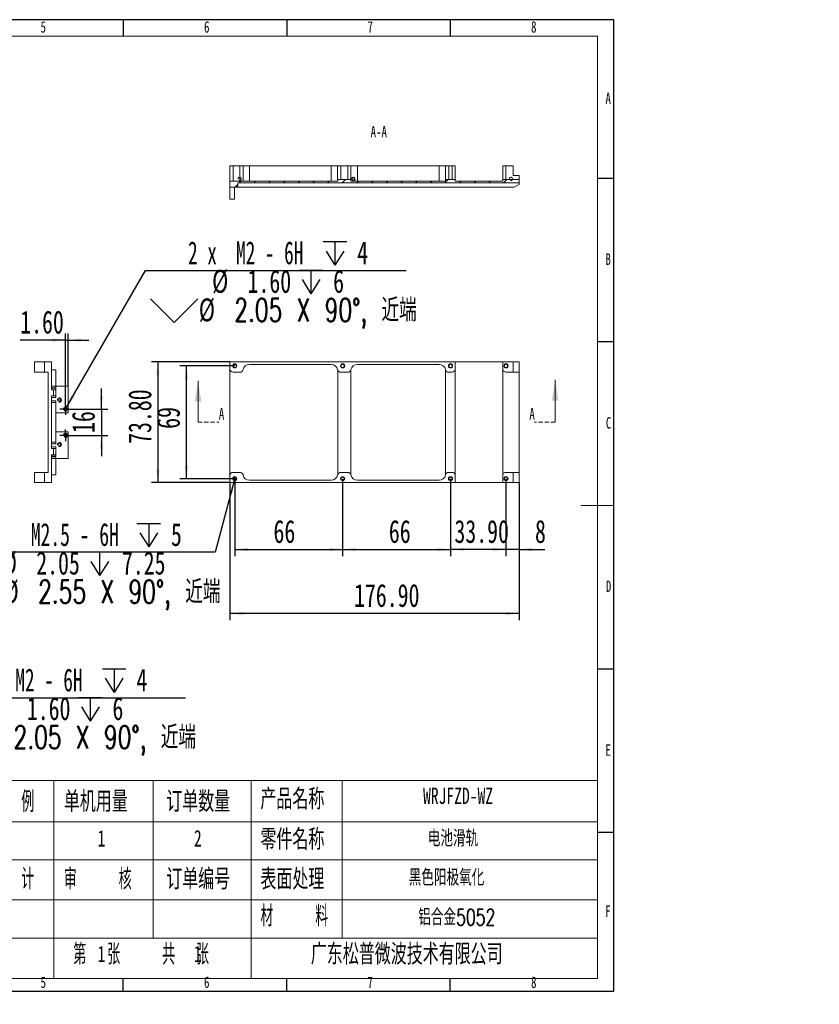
# Model space of a CAD drawing. Header units: millimetres. Extents: x -8 to 916, y -4 to 297.
# Tile 2 of 3: x 238 to 483, y -4 to 297. Entities that reach past the tile are written whole.
import ezdxf

# ---------------------------------------------------------------- set-up
doc = ezdxf.new("R2010")
doc.units = ezdxf.units.MM
doc.linetypes.add('HIDDEN', pattern=[1.905, 1.27, -0.635])
for name, color, linetype in [('10', 7, 'Continuous'), ('5', 7, 'Continuous'), ('9', 7, 'Continuous')]:
    doc.layers.add(name, color=color, linetype=linetype)
doc.styles.add('SLDTEXTSTYLE0', font='TXT', dxfattribs={"width": 0.7, "bigfont": 'bigfont'})
doc.styles.add('SLDTEXTSTYLE1', font='TXT', dxfattribs={"width": 0.7})
doc.styles.add('SLDTEXTSTYLE3', font='TXT', dxfattribs={"width": 0.566667, "bigfont": 'bigfont'})
doc.styles.add('SLDTEXTSTYLE4', font='TXT', dxfattribs={"width": 0.616667})
doc.styles.add('SLDTEXTSTYLE5', font='TXT', dxfattribs={"width": 0.628571})
doc.dimstyles.new('SLDDIMSTYLE0', dxfattribs={"dimtxt": 7, "dimasz": 4.08, "dimexe": 0, "dimexo": 0.0625, "dimgap": 1.75, "dimtad": 2, "dimlfac": 2, "dimrnd": 1e-09, "dimzin": 4, "dimdsep": 46, "dimtxsty": 'SLDTEXTSTYLE1', "dimsah": 1, "dimcen": 0.09, "dimadec": 0, "dimazin": 1, "dimtfac": 1, "dimtofl": 0, "dimtmove": 0, "dimatfit": 3, "dimfxl": 0, "dimfrac": 2, "dimtolj": 1, "dimtzin": 12, "dimarcsym": 0})
doc.dimstyles.new('SLDDIMSTYLE1', dxfattribs={"dimtxt": 7, "dimasz": 4.08, "dimexe": 0, "dimexo": 0.0625, "dimgap": 1.75, "dimtad": 2, "dimlfac": 2, "dimrnd": 1e-09, "dimzin": 4, "dimdsep": 46, "dimtxsty": 'SLDTEXTSTYLE1', "dimsah": 1, "dimcen": 0.09, "dimadec": 0, "dimazin": 1, "dimtfac": 1, "dimtmove": 0, "dimatfit": 0, "dimfxl": 0, "dimfrac": 2, "dimtolj": 1, "dimtzin": 12, "dimarcsym": 0})
doc.dimstyles.new('SLDDIMSTYLE2', dxfattribs={"dimtxt": 7, "dimasz": 4.08, "dimexe": 0, "dimexo": 0.0625, "dimgap": 1.75, "dimtad": 0, "dimtih": 1, "dimtoh": 1, "dimdec": 6, "dimlfac": 2, "dimrnd": 1e-09, "dimzin": 12, "dimdsep": 46, "dimtxsty": 'SLDTEXTSTYLE1', "dimblk1": 'NONE', "dimsah": 1, "dimcen": 0, "dimadec": 0, "dimazin": 3, "dimtfac": 1, "dimtmove": 0, "dimatfit": 3, "dimldrblk": 'NONE', "dimfxl": 0, "dimfrac": 2, "dimtolj": 1, "dimtzin": 12, "dimarcsym": 0})
doc.dimstyles.new('SLDDIMSTYLE3', dxfattribs={"dimtxt": 7, "dimasz": 4.08, "dimexe": 0, "dimexo": 0.0625, "dimgap": 1.75, "dimtad": 2, "dimlfac": 2, "dimrnd": 1e-09, "dimzin": 12, "dimdsep": 46, "dimtxsty": 'SLDTEXTSTYLE1', "dimsah": 1, "dimcen": 0.09, "dimadec": 0, "dimazin": 3, "dimtfac": 1, "dimtmove": 0, "dimatfit": 0, "dimfxl": 0, "dimfrac": 2, "dimtolj": 1, "dimtzin": 12, "dimarcsym": 0})
doc.dimstyles.new('SLDDIMSTYLE4', dxfattribs={"dimtxt": 7, "dimasz": 4.08, "dimexe": 0, "dimexo": 0.0625, "dimgap": 1.75, "dimtad": 2, "dimlfac": 2, "dimrnd": 1e-09, "dimzin": 12, "dimdsep": 46, "dimtxsty": 'SLDTEXTSTYLE1', "dimsah": 1, "dimcen": 0.09, "dimadec": 0, "dimazin": 3, "dimtfac": 1, "dimtofl": 0, "dimtmove": 0, "dimatfit": 3, "dimfxl": 0, "dimfrac": 2, "dimtolj": 1, "dimtzin": 12, "dimarcsym": 0})

# ---------------------------------------------------------------- blocks, each defined once
blk = doc.blocks.new('SW_NOTE_0')
at = {"layer": '10', "color": 0, "attachment_point": 1, "style": 'SLDTEXTSTYLE0'}
for s, insert, char_height in [('1\\M+18141\\M+1955C\\M+196CA\\M+195BD\\M+190AE\\M+18141\\M+19DD9锐\\M+18A70\\M+18141\\M+19DD9\\M+196D1\\M+18E68\\M+18141\\M+19DD9划\\M+18DAD\\M+18141\\M+19DD9变\\M+18C60', (0, 9.55), 7.40833), ('2\\M+18141\\M+18F8A\\M+1974C\\M+196A2\\M+1928D\\M+18EDA\\M+190A1\\M+18CF6\\M+18DB7\\M+18BCF\\M+188C2GB/T1084-2400f级\\M+189C1\\M+18D48', (0, -1.83), 7.40833), ('3\\M+18141\\M+196A2\\M+1928D\\M+18D45\\M+188CA\\M+18CF6\\M+18DB7\\M+18BCF\\M+188C2\\M+1817D0.1', (0, -13.21), 7.4083), ('4\\M+18141\\M+196A2\\M+1928D圆\\M+18A70\\M+18BCF为R2', (0, -24.58), 7.4083), ('5\\M+18141\\M+196A2\\M+1928D\\M+18EDA\\M+190A1\\M+18E51\\M+18FC6SERP\\M+195B6\\M+18C8F\\M+189C1\\M+18D48', (0, -35.96), 7.4083)]:
    blk.add_mtext(s, dxfattribs=dict(at, insert=insert, char_height=char_height))
blk = doc.blocks.new('SW_SYMBOL_HOLE_DEPTH')
at = {"layer": '10', "color": 0}
for p, q in [((0, 875), (800, 875)), ((400, 875), (400, 75)), ((100, 555), (400, 75)), ((700, 555), (400, 75))]:
    blk.add_line(p, q, dxfattribs=at)
blk = doc.blocks.new('SW_SYMBOL_HOLE_SINK')
at = {"layer": '10', "color": 0}
for p, q in [((0, 875), (800, 75)), ((800, 75), (1600, 875))]:
    blk.add_line(p, q, dxfattribs=at)
blk = doc.blocks.new('_D_6')
at = {"layer": '10'}
for p, q in [((252.6, 178.37), (276.81, 220.29)), ((276.81, 220.29), (356.5, 220.29)), ((252.08, 177.48), (252.6, 178.37))]:
    blk.add_line(p, q, dxfattribs=at)
blk.add_solid([(252.6, 178.37), (255.08, 181.65), (254.2, 182.16)], dxfattribs=at)
at = {"layer": '10', "xscale": 0.009023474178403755, "yscale": 0.009023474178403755, "zscale": 0.009023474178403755}
for name, p in [('SW_SYMBOL_HOLE_DEPTH', (331.13, 221.26)), ('SW_SYMBOL_HOLE_DEPTH', (323.8, 212.52)), ('SW_SYMBOL_HOLE_SINK', (278.39, 203.78))]:
    blk.add_blockref(name, p, dxfattribs=at)
at = {"layer": '10', "char_height": 7, "attachment_point": 1}
for s, insert, style in [('2 x  M2 - 6H', (289.84, 229.24), 'SLDTEXTSTYLE4'), ('4', (341.55, 229.24), 'SLDTEXTSTYLE1'), ('%%c', (297.18, 220.53), 'SLDTEXTSTYLE1'), ('1.60', (308.03, 220.5), 'SLDTEXTSTYLE1'), ('6', (334.22, 220.5), 'SLDTEXTSTYLE1'), ('%%c', (293.12, 211.79), 'SLDTEXTSTYLE1'), ('2.05 X 90\\M+1818B, \\M+18BDF\\M+1925B', (303.97, 211.76), 'SLDTEXTSTYLE0')]:
    blk.add_mtext(s, dxfattribs=dict(at, insert=insert, style=style))
blk = doc.blocks.new('_NONE')
blk = doc.blocks.new('_D_7')
at = {"layer": '10'}
for p, q in [((263.33, 177.93), (263.33, 184.28)), ((252.34, 177.93), (265.33, 177.93)), ((263.33, 177.93), (263.33, 169.93)), ((252.34, 169.93), (265.33, 169.93)), ((263.33, 169.93), (263.33, 163.58))]:
    blk.add_line(p, q, dxfattribs=at)
for points in [[(263.33, 177.93), (263.84, 182.01), (262.83, 182.01)], [(263.33, 169.93), (262.83, 165.85), (263.84, 165.85)]]:
    blk.add_solid(points, dxfattribs=at)
at = {"layer": '10', "insert": (254.31, 170.66), "char_height": 7, "attachment_point": 1, "rotation": 90, "style": 'SLDTEXTSTYLE1'}
blk.add_mtext('16', dxfattribs=at)
blk = doc.blocks.new('_D_8')
at = {"layer": '10'}
for p, q in [((252.34, 199.03), (238.51, 199.03)), ((252.34, 177.93), (252.34, 201.03)), ((252.34, 199.03), (253.14, 199.03)), ((253.14, 184.98), (253.14, 201.03)), ((253.14, 199.03), (259.49, 199.03))]:
    blk.add_line(p, q, dxfattribs=at)
for points in [[(252.34, 199.03), (248.26, 199.54), (248.26, 198.53)], [(253.14, 199.03), (257.22, 198.53), (257.22, 199.54)]]:
    blk.add_solid(points, dxfattribs=at)
at = {"layer": '10', "insert": (238.51, 208.06), "char_height": 7, "attachment_point": 1, "style": 'SLDTEXTSTYLE1'}
blk.add_mtext('1.60', dxfattribs=at)
blk = doc.blocks.new('SW_CENTERMARKSYMBOL_0')
at = {"layer": '10', "color": 0}
for p, q in [((-1.25, 0), (-1.7625, 0)), ((0, 0), (-1.25, 0)), ((0, 1.25), (0, 1.7625)), ((0, 0), (0, 1.25)), ((0, 0), (0, -1.25)), ((0, 0), (1.25, 0)), ((1.25, 0), (1.7625, 0)), ((0, -1.25), (0, -1.7625))]:
    blk.add_line(p, q, dxfattribs=at)
blk = doc.blocks.new('SW_CENTERMARKSYMBOL_1')
at = {"layer": '10', "color": 0}
for p, q in [((-1.25, 0), (-1.7625, 0)), ((0, 0), (-1.25, 0)), ((0, 1.25), (0, 1.7625)), ((0, 0), (0, 1.25)), ((0, 0), (0, -1.25)), ((0, 0), (1.25, 0)), ((1.25, 0), (1.7625, 0)), ((0, -1.25), (0, -1.7625))]:
    blk.add_line(p, q, dxfattribs=at)
blk = doc.blocks.new('_D_23')
at = {"layer": '10'}
for p, q in [((199.21, 107.2), (199.72, 106.31)), ((199.72, 106.31), (209.3, 89.71)), ((209.3, 89.71), (289, 89.71))]:
    blk.add_line(p, q, dxfattribs=at)
blk.add_solid([(199.72, 106.31), (201.32, 102.52), (202.2, 103.03)], dxfattribs=at)
at = {"layer": '10', "xscale": 0.009023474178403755, "yscale": 0.009023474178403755, "zscale": 0.009023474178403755}
for name, p in [('SW_SYMBOL_HOLE_DEPTH', (263.62, 90.67)), ('SW_SYMBOL_HOLE_DEPTH', (256.3, 81.93)), ('SW_SYMBOL_HOLE_SINK', (210.89, 73.19))]:
    blk.add_blockref(name, p, dxfattribs=at)
at = {"layer": '10', "char_height": 7, "attachment_point": 1}
for s, insert, style in [('3 x  M2 - 6H', (222.33, 98.65), 'SLDTEXTSTYLE4'), ('4', (274.05, 98.65), 'SLDTEXTSTYLE1'), ('%%c', (229.67, 89.94), 'SLDTEXTSTYLE1'), ('1.60', (240.53, 89.91), 'SLDTEXTSTYLE1'), ('6', (266.72, 89.91), 'SLDTEXTSTYLE1'), ('%%c', (225.62, 81.2), 'SLDTEXTSTYLE1'), ('2.05 X 90\\M+1818B, \\M+18BDF\\M+1925B', (236.47, 81.17), 'SLDTEXTSTYLE0')]:
    blk.add_mtext(s, dxfattribs=dict(at, insert=insert, style=style))
blk = doc.blocks.new('_D_25')
at = {"layer": '10'}
for p, q in [((304.11, 191.18), (287.33, 191.18)), ((289.33, 156.68), (289.33, 191.18)), ((304.11, 156.68), (287.33, 156.68))]:
    blk.add_line(p, q, dxfattribs=at)
for points in [[(289.33, 191.18), (288.83, 187.1), (289.84, 187.1)], [(289.33, 156.68), (289.84, 160.76), (288.83, 160.76)]]:
    blk.add_solid(points, dxfattribs=at)
at = {"layer": '10', "insert": (280.31, 171.93), "char_height": 7, "attachment_point": 1, "rotation": 90, "style": 'SLDTEXTSTYLE1'}
blk.add_mtext('69', dxfattribs=at)
blk = doc.blocks.new('_D_26')
at = {"layer": '10'}
for p, q in [((304.11, 156.68), (304.11, 133.04)), ((337.11, 156.68), (337.11, 133.04)), ((304.11, 135.04), (337.11, 135.04))]:
    blk.add_line(p, q, dxfattribs=at)
for points in [[(304.11, 135.04), (308.19, 134.53), (308.19, 135.55)], [(337.11, 135.04), (333.03, 135.55), (333.03, 134.53)]]:
    blk.add_solid(points, dxfattribs=at)
at = {"layer": '10', "insert": (315.96, 144.06), "char_height": 7, "attachment_point": 1, "style": 'SLDTEXTSTYLE1'}
blk.add_mtext('66', dxfattribs=at)
blk = doc.blocks.new('_D_27')
at = {"layer": '10'}
for p, q in [((302.61, 155.48), (302.61, 113.48)), ((391.06, 155.48), (391.06, 113.48)), ((391.06, 115.48), (302.61, 115.48))]:
    blk.add_line(p, q, dxfattribs=at)
for points in [[(302.61, 115.48), (306.69, 114.97), (306.69, 115.98)], [(391.06, 115.48), (386.98, 115.98), (386.98, 114.97)]]:
    blk.add_solid(points, dxfattribs=at)
at = {"layer": '10', "insert": (340.6, 124.5), "char_height": 7, "attachment_point": 1, "style": 'SLDTEXTSTYLE1'}
blk.add_mtext('176.90', dxfattribs=at)
blk = doc.blocks.new('_D_28')
at = {"layer": '10'}
for p, q in [((302.61, 192.38), (278.61, 192.38)), ((280.61, 192.38), (280.61, 155.48)), ((302.61, 155.48), (278.61, 155.48))]:
    blk.add_line(p, q, dxfattribs=at)
for points in [[(280.61, 192.38), (280.1, 188.3), (281.11, 188.3)], [(280.61, 155.48), (281.11, 159.56), (280.1, 159.56)]]:
    blk.add_solid(points, dxfattribs=at)
at = {"layer": '10', "insert": (271.58, 167.32), "char_height": 7, "attachment_point": 1, "rotation": 90, "style": 'SLDTEXTSTYLE1'}
blk.add_mtext('73.80', dxfattribs=at)
blk = doc.blocks.new('_D_29')
at = {"layer": '10'}
for p, q in [((304.27, 157.29), (303.94, 156.06)), ((303.94, 156.06), (298.08, 134.18)), ((298.08, 134.18), (218.38, 134.18))]:
    blk.add_line(p, q, dxfattribs=at)
blk.add_solid([(303.94, 156.06), (302.4, 152.25), (303.38, 151.99)], dxfattribs=at)
at = {"layer": '10', "xscale": 0.009023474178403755, "yscale": 0.009023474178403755, "zscale": 0.009023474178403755}
for name, p in [('SW_SYMBOL_HOLE_DEPTH', (274.18, 135.14)), ('SW_SYMBOL_HOLE_DEPTH', (259.19, 126.4)), ('SW_SYMBOL_HOLE_SINK', (218.38, 117.66))]:
    blk.add_blockref(name, p, dxfattribs=at)
at = {"layer": '10', "char_height": 7, "attachment_point": 1}
for s, insert, style in [('8 x  M2.5 - 6H', (226.77, 143.12), 'SLDTEXTSTYLE5'), ('5', (284.6, 143.12), 'SLDTEXTSTYLE1'), ('%%c', (232.56, 134.41), 'SLDTEXTSTYLE1'), ('2.05', (243.41, 134.38), 'SLDTEXTSTYLE1'), ('7.25', (269.61, 134.38), 'SLDTEXTSTYLE1'), ('%%c', (233.11, 125.67), 'SLDTEXTSTYLE1'), ('2.55 X 90\\M+1818B, \\M+18BDF\\M+1925B', (243.96, 125.64), 'SLDTEXTSTYLE0')]:
    blk.add_mtext(s, dxfattribs=dict(at, insert=insert, style=style))
blk = doc.blocks.new('_D_30')
at = {"layer": '10'}
for p, q in [((337.11, 156.68), (337.11, 133.04)), ((370.11, 156.68), (370.11, 133.04)), ((337.11, 135.04), (370.11, 135.04))]:
    blk.add_line(p, q, dxfattribs=at)
for points in [[(337.11, 135.04), (341.19, 134.53), (341.19, 135.55)], [(370.11, 135.04), (366.03, 135.55), (366.03, 134.53)]]:
    blk.add_solid(points, dxfattribs=at)
at = {"layer": '10', "insert": (351.25, 144.06), "char_height": 7, "attachment_point": 1, "style": 'SLDTEXTSTYLE1'}
blk.add_mtext('66', dxfattribs=at)
blk = doc.blocks.new('_D_31')
at = {"layer": '10'}
for p, q in [((370.11, 156.68), (370.11, 133.04)), ((387.06, 156.68), (387.06, 133.04)), ((387.06, 135.04), (370.11, 135.04))]:
    blk.add_line(p, q, dxfattribs=at)
for points in [[(370.11, 135.04), (374.19, 134.53), (374.19, 135.55)], [(387.06, 135.04), (382.98, 135.55), (382.98, 134.53)]]:
    blk.add_solid(points, dxfattribs=at)
at = {"layer": '10', "insert": (371.3, 144.06), "char_height": 7, "attachment_point": 1, "style": 'SLDTEXTSTYLE1'}
blk.add_mtext('33.90', dxfattribs=at)
blk = doc.blocks.new('_D_32')
at = {"layer": '10'}
for p, q in [((387.06, 156.68), (387.06, 133.04)), ((391.06, 155.48), (391.06, 133.04)), ((387.06, 135.04), (380.71, 135.04)), ((391.06, 135.04), (387.06, 135.04)), ((391.06, 135.04), (398.99, 135.04))]:
    blk.add_line(p, q, dxfattribs=at)
for points in [[(387.06, 135.04), (382.98, 135.55), (382.98, 134.53)], [(391.06, 135.04), (395.14, 134.53), (395.14, 135.55)]]:
    blk.add_solid(points, dxfattribs=at)
at = {"layer": '10', "insert": (395.93, 144.06), "char_height": 7, "attachment_point": 1, "style": 'SLDTEXTSTYLE1'}
blk.add_mtext('8', dxfattribs=at)

msp = doc.modelspace()

# ---------------------------------------------------------------- hatches: boundary and pattern name
at = {"linetype": 'Continuous', "lineweight": 0}
h = msp.add_hatch(dxfattribs=at)
h.set_pattern_fill('ANSI31', angle=3e-322, style=0)
h.paths.add_polyline_path([(302.60668601, 245.84034415), (305.00668601, 245.84034415), (305.00668601, 247.14034415), (391.05668601, 247.14034415), (391.05668601, 248.14034415), (386.05668601, 248.14034415), (386.05668601, 247.64034415), (371.55668601, 247.64034415), (371.55668601, 248.14034415), (368.60668601, 248.14034415), (368.60668601, 247.64034415), (339.60668601, 247.64034415), (339.60668601, 248.14034415), (335.60668601, 248.14034415), (335.60668601, 247.64034415), (302.60668601, 247.64034415)], flags=0)

# ---------------------------------------------------------------- linework, layer by layer
at = {"color": 7, "linetype": 'Continuous', "lineweight": 15}
for p, q in [((302.60668534, 252.34034415), (303.6066855, 252.34034415)), ((302.60668534, 247.64034422), (302.60668534, 252.34034415)), ((303.6066855, 252.34034415), (303.6066855, 247.64034422)), ((305.66729817, 252.34034415), (303.6066855, 252.34034415)), ((305.66729817, 247.64034422), (305.66729817, 252.34034415)), ((305.66729817, 252.34034415), (306.64709422, 252.34034415)), ((306.64709422, 252.34034415), (306.64709422, 247.64034422)), ((306.64709422, 252.34034415), (308.60668632, 252.34034415)), ((308.60668632, 252.34034415), (308.60668632, 247.64034422)), ((333.60668483, 252.34034415), (308.60668632, 252.34034415)), ((333.60668483, 247.64034422), (333.60668483, 252.34034415)), ((333.60668483, 252.34034415), (335.56627694, 252.34034415)), ((335.56627694, 248.1403443), (335.56627694, 252.34034415)), ((335.56627694, 252.34034415), (336.54607299, 252.34034415)), ((336.54607299, 252.34034415), (336.54607299, 248.1403443)), ((338.66729799, 252.34034415), (336.54607299, 252.34034415)), ((338.66729799, 248.1403443), (338.66729799, 252.34034415)), ((338.66729799, 252.34034415), (339.64709404, 252.34034415)), ((339.64709404, 252.34034415), (339.64709404, 248.1403443)), ((339.64709404, 252.34034415), (341.60668614, 252.34034415)), ((341.60668614, 252.34034415), (341.60668614, 247.64034422)), ((366.60668465, 252.34034415), (341.60668614, 252.34034415)), ((366.60668465, 247.64034422), (366.60668465, 252.34034415)), ((366.60668465, 252.34034415), (368.56627676, 252.34034415)), ((368.56627676, 248.1403443), (368.56627676, 252.34034415)), ((368.56627676, 252.34034415), (369.54607281, 252.34034415)), ((369.54607281, 252.34034415), (369.54607281, 248.1403443)), ((370.55668446, 252.34034415), (369.54607281, 252.34034415)), ((370.55668446, 248.1403443), (370.55668446, 252.34034415)), ((370.55668446, 252.34034415), (371.55668649, 252.34034415)), ((371.55668649, 252.34034415), (371.55668649, 248.1403443)), ((386.05668607, 252.34034415), (387.0566881, 252.34034415)), ((386.05668607, 248.1403443), (386.05668607, 252.34034415)), ((387.0566881, 252.34034415), (387.0566881, 248.1403443)), ((389.30668893, 252.34034415), (387.0566881, 252.34034415)), ((389.30668893, 249.34034412), (389.30668893, 252.34034415)), ((302.60668534, 247.64034422), (335.60668516, 247.64034422)), ((302.60668534, 247.64034422), (302.60668534, 245.84034401)), ((305.00668685, 245.84034401), (305.00668685, 247.14034413)), ((305.00668685, 247.14034413), (391.05668875, 247.14034413)), ((335.60668516, 248.1403443), (335.56627694, 248.1403443)), ((335.60668516, 248.1403443), (335.60668516, 247.64034422)), ((335.60668516, 248.1403443), (339.60668582, 248.1403443)), ((339.60668582, 247.64034422), (339.60668582, 248.1403443)), ((339.64709404, 248.1403443), (339.60668582, 248.1403443)), ((339.60668582, 247.64034422), (368.60668871, 247.64034422)), ((368.60668871, 248.1403443), (368.56627676, 248.1403443)), ((368.60668871, 248.1403443), (368.60668871, 247.64034422)), ((368.60668871, 248.1403443), (371.55668649, 248.1403443)), ((371.55668649, 247.64034422), (371.55668649, 248.1403443)), ((371.55668649, 247.64034422), (386.05668607, 247.64034422)), ((386.05668607, 248.1403443), (386.05668607, 247.64034422)), ((386.05668607, 248.1403443), (391.05668875, 248.1403443)), ((389.30668893, 249.34034412), (391.05668875, 249.34034412)), ((391.05668875, 248.1403443), (391.05668875, 249.34034412)), ((391.05668875, 247.14034413), (391.05668875, 248.1403443)), ((391.05668875, 246.59034414), (391.05668875, 247.14034413)), ((302.60668534, 245.84034401), (305.00668685, 245.84034401)), ((302.60668534, 245.84034401), (302.60668534, 242.09034387)), ((304.00668669, 245.84034401), (304.00668669, 242.09034387)), ((389.55668572, 245.84034401), (305.00668685, 245.84034401)), ((389.55668572, 245.84034401), (391.05668875, 246.59034414)), ((302.60668534, 242.09034387), (304.00668669, 242.09034387)), ((242.88994142, 192.37563082), (242.88994142, 189.22563058)), ((245.88994145, 192.37563082), (242.88994142, 192.37563082)), ((245.88994145, 189.22563058), (245.88994145, 192.37563082)), ((248.08994144, 192.37563082), (245.88994145, 192.37563082)), ((248.08994144, 192.37563082), (248.08994144, 183.8256309)), ((249.38994156, 189.97563117), (248.08994144, 189.97563117)), ((249.38994156, 184.97563081), (249.38994156, 189.97563117)), ((302.60668534, 190.22563074), (302.60668534, 192.37563082)), ((302.60668534, 192.37563082), (371.55668649, 192.37563082)), ((302.60668534, 190.22563074), (302.60668534, 157.62563117)), ((333.60668483, 191.62563116), (308.60668632, 191.62563116)), ((340.75668666, 191.43392679), (340.75668666, 191.43601761)), ((366.60668465, 191.62563116), (341.60668614, 191.62563116)), ((371.55668649, 192.37563082), (371.55668649, 190.22563074)), ((371.55668649, 192.37563082), (386.05668607, 192.37563082)), ((371.55668649, 157.62563117), (371.55668649, 190.22563074)), ((386.05668607, 190.22563074), (386.05668607, 192.37563082)), ((386.05668607, 192.37563082), (389.30668893, 192.37563082)), ((386.05668607, 190.22563074), (386.05668607, 157.62563117)), ((389.30668893, 192.37563082), (389.30668893, 189.22563058)), ((391.05668875, 192.37563082), (389.30668893, 192.37563082)), ((391.05668875, 189.22563058), (391.05668875, 192.37563082)), ((245.88994145, 189.22563058), (242.88994142, 189.22563058)), ((247.08994127, 189.22563058), (245.88994145, 189.22563058)), ((247.08994127, 158.62563134), (247.08994127, 189.22563058)), ((305.66729817, 189.22563058), (303.6066855, 189.22563058)), ((335.60668516, 189.62563083), (335.60668516, 158.22563015)), ((338.66729799, 189.22563058), (336.54607299, 189.22563058)), ((339.60668582, 158.22563015), (339.60668582, 189.62563083)), ((368.60668871, 189.62563083), (368.60668871, 158.22563015)), ((370.55668446, 189.22563058), (369.54607281, 189.22563058)), ((389.30668893, 189.22563058), (387.0566881, 189.22563058)), ((389.30668893, 189.22563058), (391.05668875, 189.22563058)), ((391.05668875, 158.62563134), (391.05668875, 189.22563058)), ((248.08994144, 184.97563081), (249.38994156, 184.97563081)), ((249.38994156, 184.47563073), (248.08994144, 184.47563073)), ((248.08994144, 184.32563099), (249.38994156, 184.32563099)), ((248.63994144, 183.8256309), (248.08994144, 183.8256309)), ((248.63994144, 181.97563079), (248.63994144, 183.8256309)), ((248.63994144, 183.8256309), (249.38994156, 183.8256309)), ((249.38994156, 184.97563081), (249.38994156, 184.47563073)), ((253.13994171, 184.97563081), (249.38994156, 184.97563081)), ((249.38994156, 184.32563099), (249.38994156, 183.8256309)), ((249.38994156, 183.8256309), (249.38994156, 181.97563079)), ((253.13994171, 184.97563081), (253.13994171, 176.85063065)), ((248.63994144, 181.97563079), (248.08994144, 181.97563079)), ((248.08994144, 181.97563079), (248.08994144, 165.87563113)), ((249.38994156, 181.4756307), (248.08994144, 181.4756307)), ((249.38994156, 181.97563079), (248.63994144, 181.97563079)), ((249.38994156, 181.97563079), (249.38994156, 181.4756307)), ((248.08994144, 180.47563077), (249.38994156, 180.47563077)), ((248.08994144, 179.97563075), (249.38994156, 179.97563075)), ((249.38994156, 180.47563077), (249.38994156, 179.97563075)), ((249.38994156, 167.87563052), (249.38994156, 179.97563075)), ((249.38994156, 176.85063065), (253.13994171, 176.85063065)), ((249.38994156, 171.00063034), (253.13994171, 171.00063034)), ((253.13994171, 171.00063034), (253.13994171, 162.87563064)), ((248.08994144, 167.87563052), (249.38994156, 167.87563052)), ((249.38994156, 167.37563044), (248.08994144, 167.37563044)), ((248.08994144, 166.37563121), (249.38994156, 166.37563121)), ((248.63994144, 165.87563113), (248.08994144, 165.87563113)), ((248.63994144, 164.02563055), (248.63994144, 165.87563113)), ((248.63994144, 165.87563113), (249.38994156, 165.87563113)), ((249.38994156, 167.87563052), (249.38994156, 167.37563044)), ((249.38994156, 166.37563121), (249.38994156, 165.87563113)), ((249.38994156, 165.87563113), (249.38994156, 164.02563055)), ((248.63994144, 164.02563055), (248.08994144, 164.02563055)), ((248.08994144, 164.02563055), (248.08994144, 155.47563017)), ((249.38994156, 163.52563046), (248.08994144, 163.52563046)), ((248.08994144, 163.37563165), (249.38994156, 163.37563165)), ((248.08994144, 162.87563064), (249.38994156, 162.87563064)), ((249.38994156, 164.02563055), (248.63994144, 164.02563055)), ((249.38994156, 164.02563055), (249.38994156, 163.52563046)), ((249.38994156, 163.37563165), (249.38994156, 162.87563064)), ((249.38994156, 157.87563168), (249.38994156, 162.87563064)), ((253.13994171, 162.87563064), (249.38994156, 162.87563064)), ((242.88994142, 158.62563134), (242.88994142, 155.47563017)), ((245.88994145, 158.62563134), (242.88994142, 158.62563134)), ((247.08994127, 158.62563134), (245.88994145, 158.62563134)), ((245.88994145, 155.47563017), (245.88994145, 158.62563134)), ((249.38994156, 157.87563168), (248.08994144, 157.87563168)), ((302.60668534, 155.47563017), (302.60668534, 157.62563117)), ((303.6066855, 158.62563134), (305.66729817, 158.62563134)), ((336.54607299, 158.62563134), (338.66729799, 158.62563134)), ((369.54607281, 158.62563134), (370.55668446, 158.62563134)), ((371.55668649, 157.62563117), (371.55668649, 155.47563017)), ((386.05668607, 155.47563017), (386.05668607, 157.62563117)), ((387.0566881, 158.62563134), (389.30668893, 158.62563134)), ((389.30668893, 158.62563134), (389.30668893, 155.47563017)), ((391.05668875, 158.62563134), (389.30668893, 158.62563134)), ((391.05668875, 155.47563017), (391.05668875, 158.62563134)), ((245.88994145, 155.47563017), (242.88994142, 155.47563017)), ((248.08994144, 155.47563017), (245.88994145, 155.47563017)), ((371.55668649, 155.47563017), (302.60668534, 155.47563017)), ((308.60668632, 156.22562983), (333.60668483, 156.22562983)), ((340.75668666, 156.41524338), (340.75668666, 156.41749345)), ((341.60668614, 156.22562983), (366.60668465, 156.22562983)), ((386.05668607, 155.47563017), (371.55668649, 155.47563017)), ((389.30668893, 155.47563017), (386.05668607, 155.47563017)), ((389.30668893, 155.47563017), (391.05668875, 155.47563017))]:
    msp.add_line(p, q, dxfattribs=at)
at = {"color": 7, "linetype": 'Continuous', "lineweight": 0}
for p, q in [((292.88668601, 173.92563075), (292.88668601, 186.62563075)), ((402.09470421, 173.92563075), (402.09470421, 186.89209758))]:
    msp.add_line(p, q, dxfattribs=at)
at = {"color": 7, "linetype": 'HIDDEN', "lineweight": 0}
for p, q in [((292.88668601, 173.92563075), (299.23668601, 173.92563075)), ((402.09470421, 173.92563075), (395.74470421, 173.92563075))]:
    msp.add_line(p, q, dxfattribs=at)
at = {"color": 7, "linetype": 'Continuous', "lineweight": 15}
for centre, radius in [((304.10668601, 191.17563075), 0.6375), ((304.10668601, 191.17563075), 0.5125), ((337.10668601, 191.17563075), 0.6375), ((337.10668601, 191.17563075), 0.5125), ((370.10668601, 191.17563075), 0.6375), ((370.10668601, 191.17563075), 0.5125), ((387.05668601, 191.17563075), 0.6375), ((387.05668601, 191.17563075), 0.5125), ((250.48994142, 180.72563075), 0.4), ((252.33994142, 177.92563076), 0.5125), ((252.33994142, 177.92563076), 0.4), ((252.33994142, 169.92563075), 0.5125), ((252.33994142, 169.92563075), 0.4), ((250.48994142, 167.12563075), 0.4), ((304.10668601, 156.67563075), 0.6375), ((304.10668601, 156.67563075), 0.5125), ((337.10668601, 156.67563075), 0.6375), ((337.10668601, 156.67563075), 0.5125), ((370.10668601, 156.67563075), 0.6375), ((370.10668601, 156.67563075), 0.5125), ((387.05668601, 156.67563075), 0.6375), ((387.05668601, 156.67563075), 0.5125)]:
    msp.add_circle(centre, radius, dxfattribs=at)
at = {"color": 7, "linetype": 'Continuous', "lineweight": 0}
for centre, radius in [((305.60668601, 248.34034415), 0.5), ((340.35668601, 248.34034415), 0.5), ((388.55668601, 248.34034415), 0.5), ((304.10668601, 191.17563075), 0.625), ((337.10668601, 191.17563075), 0.625), ((370.10668601, 191.17563075), 0.625), ((387.05668601, 191.17563075), 0.625), ((250.48994142, 180.72563075), 0.65), ((252.33994142, 177.92563076), 0.65), ((252.33994142, 169.92563075), 0.65), ((250.48994142, 167.12563075), 0.65), ((304.10668601, 156.67563075), 0.625), ((337.10668601, 156.67563075), 0.625), ((370.10668601, 156.67563075), 0.625), ((387.05668601, 156.67563075), 0.625)]:
    msp.add_arc(centre, radius, 255, 195, dxfattribs=at)
at = {"color": 7, "linetype": 'Continuous', "lineweight": 15}
for centre, radius, start, end in [((303.60668601, 190.22563075), 1, 180, 270), ((305.66729832, 190.22563075), 1, 270, 348.4630409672), ((308.60668601, 189.62563075), 2, 90, 168.4630409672), ((333.60668601, 189.62563075), 2, 11.5369590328, 90), ((336.5460737, 190.22563075), 1, 191.5369590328, 270), ((333.60668601, 189.62563075), 2, 0, 11.5369590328), ((338.66729832, 190.22563075), 1, 270, 348.4630409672), ((341.60668601, 189.62563075), 2, 168.4630409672, 180), ((341.60668601, 189.62563075), 2, 90, 168.4630409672), ((366.60668601, 189.62563075), 2, 11.5369590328, 90), ((369.5460737, 190.22563075), 1, 191.5369590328, 270), ((366.60668601, 189.62563075), 2, 0, 11.5369590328), ((370.55668601, 190.22563075), 1, 270, 0), ((387.05668601, 190.22563075), 1, 180, 270), ((303.60668601, 157.62563075), 1, 90, 180), ((305.66729832, 157.62563075), 1, 11.5369590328, 90), ((308.60668601, 158.22563075), 2, 191.5369590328, 270), ((333.60668601, 158.22563075), 2, 270, 348.4630409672), ((336.5460737, 157.62563075), 1, 90, 168.4630409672), ((333.60668601, 158.22563075), 2, 348.4630409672, 0), ((338.66729832, 157.62563075), 1, 11.5369590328, 90), ((341.60668601, 158.22563075), 2, 180, 191.5369590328), ((341.60668601, 158.22563075), 2, 191.5369590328, 270), ((366.60668601, 158.22563075), 2, 270, 348.4630409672), ((369.5460737, 157.62563075), 1, 90, 168.4630409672), ((366.60668601, 158.22563075), 2, 348.4630409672, 0), ((370.55668601, 157.62563075), 1, 0, 90), ((387.05668601, 157.62563075), 1, 90, 180)]:
    msp.add_arc(centre, radius, start, end, dxfattribs=at)
msp.add_open_spline([(339.95668601, 248.34034415), (339.95668601, 248.27835224), (339.97139375, 248.22030966), (340.01644306, 248.12333461), (340.04562436, 248.08460434), (340.1125855, 248.02006749), (340.14970949, 247.99510176), (340.23173, 247.95769864), (340.27598698, 247.94582416), (340.36855866, 247.9378303), (340.41799222, 247.94185415), (340.51515345, 247.96961406), (340.56404151, 247.99379776), (340.65068655, 248.06347886), (340.68841444, 248.10890125), (340.74176841, 248.21656568), (340.75638157, 248.27740948), (340.75698078, 248.39934761), (340.74290663, 248.46044951), (340.69074791, 248.56836676), (340.65290462, 248.61488063), (340.56643023, 248.6854863), (340.51762222, 248.71005155), (340.42003272, 248.73855417), (340.37069922, 248.74284241), (340.23042016, 248.73131962), (340.14570262, 248.69242301), (340.04619726, 248.59669374), (340.01663458, 248.55758309), (339.97168868, 248.4611944), (339.95668601, 248.40233606), (339.95668601, 248.34034415)], degree=3, knots=[0, 0, 0, 0, 0.0625, 0.0625, 0.125, 0.125, 0.1875, 0.1875, 0.25, 0.25, 0.3125, 0.3125, 0.375, 0.375, 0.4375, 0.4375, 0.5, 0.5, 0.5625, 0.5625, 0.625, 0.625, 0.6875, 0.6875, 0.75, 0.75, 0.875, 0.875, 0.9375, 0.9375, 1, 1, 1, 1], dxfattribs=at)
at = {"color": 7, "linetype": 'Continuous', "lineweight": 0}
for points in [[(292.88668601, 186.62563075), (291.87068601, 180.27563075), (293.90268601, 180.27563075)], [(402.09470421, 186.89209758), (401.07870421, 180.54209758), (403.11070421, 180.54209758)]]:
    msp.add_solid(points, dxfattribs=at)
at = {"layer": '10', "lineweight": 15}
for p, q in [((188.67854555, 64.4299422), (415, 64.4299422)), ((248.82480443, 64.4299422), (248.82480443, 3.8961968)), ((279.12694969, 64.4299422), (279.12694969, 16.20972922)), ((309.17259166, 64.4299422), (309.17259166, 3.8961968)), ((336.93349557, 64.4299422), (336.93349557, 16.20972922)), ((188.67854555, 51.80985576), (415, 51.80985576)), ((188.67854555, 40.19233422), (415, 40.19233422)), ((188.67854555, 27.93177504), (415, 27.93177504)), ((188.67854555, 16.20972922), (415, 16.20972922))]:
    msp.add_line(p, q, dxfattribs=at)
at = {"layer": '5'}
for p, q in [((270, 297), (270, 292)), ((320, 297), (320, 292)), ((370, 297), (370, 292)), ((420, 248.5), (415, 248.5)), ((420, 198.5), (415, 198.5)), ((420, 98.5), (415, 98.5)), ((420, 48.5), (415, 48.5)), ((270, 0), (270, 3.8961968)), ((320, 0), (320, 3.8961968)), ((370, 0), (370, 3.8961968))]:
    msp.add_line(p, q, dxfattribs=at)
at = {"layer": '5', "color": 7, "lineweight": 15}
for p, q in [((415, 292), (25, 292)), ((415, 3.8961968), (415, 292)), ((0, 3.8961968), (415, 3.8961968))]:
    msp.add_line(p, q, dxfattribs=at)
at = {"layer": '5', "lineweight": 15}
msp.add_line((420, 148.5), (410, 148.5), dxfattribs=at)
at = {"layer": '9', "color": 7}
for p, q in [((420, 297), (0, 297)), ((420, 148.5), (420, 297)), ((420, 0), (420, 148.5)), ((0, 0), (420, 0))]:
    msp.add_line(p, q, dxfattribs=at)

# ---------------------------------------------------------------- block references
at = {"layer": '10'}
for name, p in [('SW_CENTERMARKSYMBOL_0', (252.33994142, 177.92563076)), ('SW_CENTERMARKSYMBOL_1', (252.33994142, 169.92563075)), ('SW_NOTE_0', (32.80506805, 57.3718725))]:
    msp.add_blockref(name, p, dxfattribs=at)

# ---------------------------------------------------------------- texts
at = {"color": 7, "linetype": 'Continuous', "char_height": 3.5, "attachment_point": 1, "style": 'SLDTEXTSTYLE1'}
for insert in [(299.23668601, 178.25418623), (394.21466018, 178.25418623)]:
    msp.add_mtext('A', dxfattribs=dict(at, insert=insert))
at = {"layer": '10'}
for s, insert, char_height, attachment_point, style in [('5', (245.54444444, 296.54267083), 3.5, 2, 'SLDTEXTSTYLE1'), ('6', (295.54687502, 296.54267083), 3.5, 2, 'SLDTEXTSTYLE1'), ('7', (345.54687502, 296.54267083), 3.5, 2, 'SLDTEXTSTYLE1'), ('8', (395.54687502, 296.54267083), 3.5, 2, 'SLDTEXTSTYLE1'), ('A', (418.32031252, 274.73642786), 3.5, 2, 'SLDTEXTSTYLE1'), ('A-A', (348.15876939, 264.52708143), 3.5, 2, 'SLDTEXTSTYLE1'), ('B', (418.32031252, 225.54267083), 3.5, 2, 'SLDTEXTSTYLE1'), ('C', (418.42725694, 175.48642786), 3.5, 2, 'SLDTEXTSTYLE1'), ('D', (418.42968752, 125.54267083), 3.5, 2, 'SLDTEXTSTYLE1'), ('E', (418.31788194, 75.48642786), 3.5, 2, 'SLDTEXTSTYLE1'), ('\\M+194E4    \\M+197E1', (222.06138843, 61.15707779), 6.35, 1, 'SLDTEXTSTYLE3'), ('单\\M+18AF7\\M+19770\\M+197CA', (251.83662745, 61.15707779), 6.35, 1, 'SLDTEXTSTYLE0'), ('订单\\M+19094\\M+197CA', (283.16430476, 61.15707779), 6.35, 1, 'SLDTEXTSTYLE0'), ('产\\M+19569\\M+196BC\\M+18FCC', (311.94614816, 61.9152771), 6.35, 1, 'SLDTEXTSTYLE0'), ('WRJFZD-WZ', (361.69879042, 62.25119319), 5, 1, 'SLDTEXTSTYLE1'), ('1', (262.16667393, 49.2407834), 5, 1, 'SLDTEXTSTYLE1'), ('2', (291.62484793, 49.2407834), 5, 1, 'SLDTEXTSTYLE1'), ('\\M+197EB\\M+18C8F\\M+196BC\\M+18FCC', (311.95790704, 49.58303303), 6.35, 1, 'SLDTEXTSTYLE0'), ('电\\M+19272\\M+18A8A轨', (363.15365039, 49.2407834), 5, 1, 'SLDTEXTSTYLE0'), ('设    计', (222.06138843, 37.45105451), 6.35, 1, 'SLDTEXTSTYLE3'), ('审    \\M+18A6A', (251.82486857, 37.45105451), 6.35, 1, 'SLDTEXTSTYLE3'), ('订单编\\M+18D86', (283.15842532, 37.45105451), 6.35, 1, 'SLDTEXTSTYLE0'), ('\\M+1955C\\M+196CA处\\M+1979D', (311.95790704, 37.45105451), 6.35, 1, 'SLDTEXTSTYLE0'), ('\\M+1FC4B\\M+19046阳极氧\\M+189BB', (357.33420677, 37.26538322), 5, 1, 'SLDTEXTSTYLE0'), ('\\M+19F7C\\M+195C4/mm', (193.12954974, 26.27718051), 6.35, 1, 'SLDTEXTSTYLE0'), ('\\M+18DDE    \\M+197BF', (311.95790704, 26.16994595), 6.35, 1, 'SLDTEXTSTYLE3'), ('铝\\M+18D87\\M+18BE05052', (360.24392858, 25.13247352), 5, 1, 'SLDTEXTSTYLE0'), ('F', (418.22430554, 26.23642786), 3.5, 2, 'SLDTEXTSTYLE1'), ('\\M+191E6  张    \\M+18BA4  张', (254.75478545, 14.48697133), 6.35, 1, 'SLDTEXTSTYLE3'), ('\\M+19BF6东\\M+18FBC\\M+19581\\M+194F7\\M+19467\\M+18B5A术\\M+1974C\\M+18CC0\\M+18CF6\\M+18E69', (327.36926871, 14.48697133), 6.35, 1, 'SLDTEXTSTYLE0'), ('1', (262.16667393, 13.89312804), 5, 1, 'SLDTEXTSTYLE1'), ('1', (291.62484793, 13.89312804), 5, 1, 'SLDTEXTSTYLE1'), ('5', (245.54444444, 4.48642786), 3.5, 2, 'SLDTEXTSTYLE1'), ('6', (295.54687502, 4.48642786), 3.5, 2, 'SLDTEXTSTYLE1'), ('7', (345.54687502, 4.48642786), 3.5, 2, 'SLDTEXTSTYLE1'), ('8', (395.54687502, 4.48642786), 3.5, 2, 'SLDTEXTSTYLE1')]:
    msp.add_mtext(s, dxfattribs=dict(at, insert=insert, char_height=char_height, attachment_point=attachment_point, style=style))

# ---------------------------------------------------------------- dimensions: what is measured, and where the dimension line sits
for p1, p2, text, picture, middle in [((252.08365542, 177.48181353), (252.59622743, 178.36944798), '2 x  M2 - 6H {\\fGDT;x} 4\\P%%c 1.60 {\\fGDT;x} 6\\P{\\fGDT;w}%%c 2.05 X 90°, 近端', '_D_6', (317.44872856, 215.84499462)), ((304.27162883, 157.29142302), (303.94174319, 156.05983849), '8 x  M2.5 - 6H {\\fGDT;x} 5\\P%%c 2.05 {\\fGDT;x} 7.25\\P{\\fGDT;w}%%c 2.55 X 90°, 近端', '_D_29', (257.43813935, 129.72808575)), ((199.20888204, 107.2001889), (199.72120301, 106.31240952), '3 x  M2 - 6H {\\fGDT;x} 4\\P%%c 1.60 {\\fGDT;x} 6\\P{\\fGDT;w}%%c 2.05 X 90°, 近端', '_D_23', (249.94478177, 85.2598675))]:
    dim = msp.add_diameter_dim_2p(p1=p1, p2=p2, text=text, dimstyle='SLDDIMSTYLE2', override={"dimpost": '<>'}, dxfattribs=at)
    dim.commit()
    dim.dimension.update_dxf_attribs({"geometry": picture, "text_midpoint": middle, "dimtype": 163})
for base, p1, p2, dimstyle, picture, middle in [((253.13994142, 199.03435463), (252.33994142, 177.92563076), (253.13994142, 184.97563075), 'SLDDIMSTYLE1', '_D_8', (244.64594393, 199.03435463)), ((337.10668601, 135.0392799), (304.10668601, 156.67563075), (337.10668601, 156.67563075), 'SLDDIMSTYLE4', '_D_26', (319.02408464, 135.0392799)), ((370.10668601, 135.0392799), (337.10668601, 156.67563075), (370.10668601, 156.67563075), 'SLDDIMSTYLE4', '_D_30', (354.31075589, 135.0392799)), ((370.10668601, 135.0392799), (387.05668601, 156.67563075), (370.10668601, 156.67563075), 'SLDDIMSTYLE0', '_D_31', (378.97064123, 135.0392799)), ((387.05668601, 135.0392799), (391.05668601, 155.47563075), (387.05668601, 156.67563075), 'SLDDIMSTYLE3', '_D_32', (397.45752186, 135.0392799)), ((302.60668601, 115.47563075), (391.05668601, 155.47563075), (302.60668601, 155.47563075), 'SLDDIMSTYLE0', '_D_27', (349.80144434, 115.47563075))]:
    dim = msp.add_linear_dim(base=base, p1=p1, p2=p2, dimstyle=dimstyle, dxfattribs=at)
    dim.commit()
    dim.dimension.update_dxf_attribs({"geometry": picture, "text_midpoint": middle, "dimtype": 160})
for base, p1, p2, dimstyle, picture, middle in [((280.60668601, 155.47563075), (302.60668601, 192.37563075), (302.60668601, 155.47563075), 'SLDDIMSTYLE0', '_D_28', (280.60668601, 174.99064326)), ((289.33338767, 191.17563075), (304.10668601, 156.67563075), (304.10668601, 191.17563075), 'SLDDIMSTYLE4', '_D_25', (289.33338767, 174.99064326)), ((263.33495868, 169.92563075), (252.33994142, 177.92563076), (252.33994142, 169.92563075), 'SLDDIMSTYLE3', '_D_7', (263.33495868, 173.73040851))]:
    dim = msp.add_linear_dim(base=base, p1=p1, p2=p2, angle=90, dimstyle=dimstyle, dxfattribs=at)
    dim.commit()
    dim.dimension.update_dxf_attribs({"geometry": picture, "text_midpoint": middle, "dimtype": 160})

doc.saveas('drawing.dxf')
